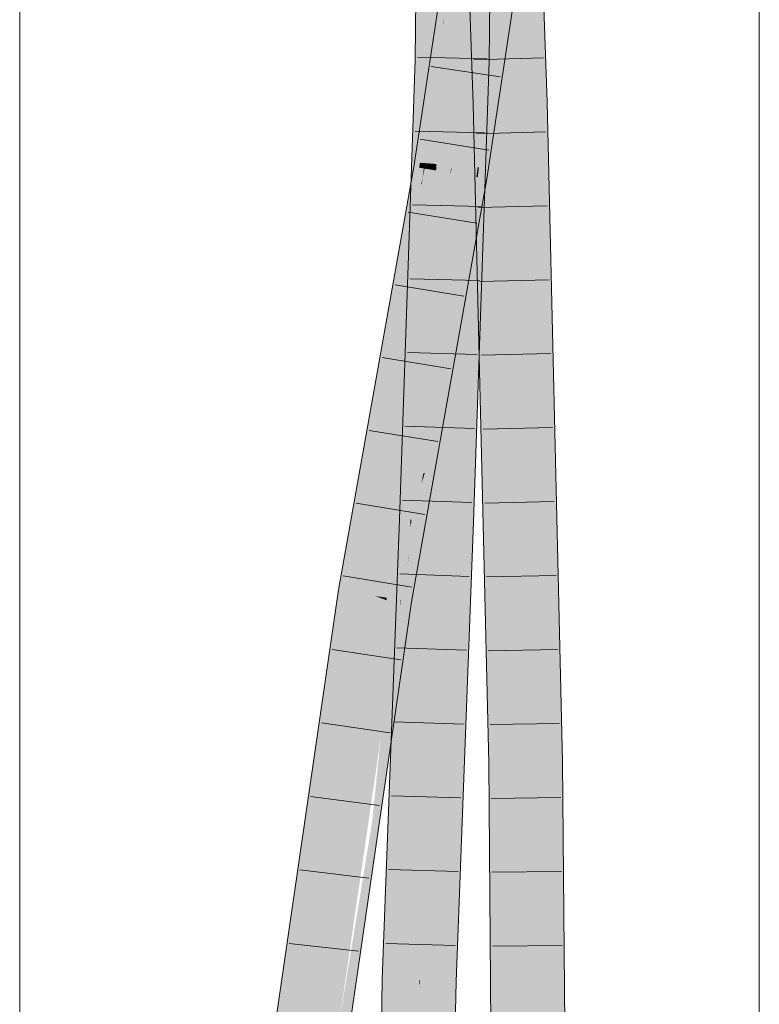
# Model space of a CAD drawing. Extents: x -620 to 3480, y 62 to 1102.
# Tile 190 of 256: x 166.22 to 168.72, y 801.61 to 804.93. Entities that reach past the tile are written whole.
import ezdxf

# ---------------------------------------------------------------- set-up
doc = ezdxf.new("R2010")
doc.units = 0
doc.layers.get('0').update_dxf_attribs({"lineweight": 13})
doc.layers.add('E_Detail_Linie_Text_Bem', color=7, linetype='Continuous', lineweight=13)
for name, color, linetype, lineweight, true_color in [('E_Leerrohr 25-A06G9STU8I', 7, 'Continuous', 9, 0xff8000), ('E_Leerrohr 25-Shading', 7, 'Continuous', 9, 0xff8000), ('E_Leerrohr 32-A06G9STW8I', 7, 'Continuous', 9, 0x00b300), ('E_Leerrohr 32-Shading', 7, 'Continuous', 9, 0x00b300)]:
    doc.layers.add(name, color=color, linetype=linetype, lineweight=lineweight, true_color=true_color)

# ---------------------------------------------------------------- blocks, each defined once
blk = doc.blocks.new('Shading-A06G9SG58I', base_point=(245.9355, 771.2183))
at = {"layer": 'E_Leerrohr 25-Shading', "color": 31, "true_color": 0xfabd7f}
for points in [[(167.7894, 804.6503), (167.8778, 804.6529), (167.7144, 806.8795), (167.8027, 806.8826)], [(167.8812, 804.653), (167.8494, 805.5558), (167.8778, 804.6529), (167.8474, 805.556)], [(167.8832, 804.653), (167.8743, 805.5544), (167.8812, 804.653), (167.8494, 805.5558)], [(167.8832, 804.653), (167.9292, 804.6544), (167.8743, 805.5544), (167.9138, 805.5521)], [(167.9138, 805.5521), (167.9292, 804.6544), (167.9203, 805.5518)], [(167.9203, 805.5518), (167.9292, 804.6544), (167.936, 805.5509), (167.9661, 804.6554)], [(167.8778, 804.6529), (167.7894, 804.6503), (167.876, 803.7636), (167.8105, 803.7617)], [(167.8778, 804.6529), (167.876, 803.7636), (167.8855, 804.3284)], [(167.8812, 804.653), (167.8778, 804.6529), (167.8842, 804.551)], [(167.8778, 804.6529), (167.8849, 804.4031), (167.8839, 804.5566)], [(167.8849, 804.4031), (167.8778, 804.6529), (167.8855, 804.3284)], [(167.8832, 804.653), (167.8812, 804.653), (167.8838, 804.5646)], [(167.9355, 803.7416), (167.9292, 804.6544), (167.8838, 804.5646), (167.8832, 804.653)], [(167.9355, 803.7416), (167.9661, 804.6554), (167.9292, 804.6544)], [(167.9355, 803.7416), (167.9759, 803.1032), (167.9661, 804.6554), (167.9871, 803.7704)], [(167.9355, 803.7416), (167.8838, 804.5646), (167.8842, 804.551)], [(167.8849, 804.4031), (167.907, 803.6344), (167.8839, 804.5566), (167.8842, 804.551)], [(167.9355, 803.7416), (167.8842, 804.551), (167.9435, 802.588)], [(167.9446, 802.423), (167.9435, 802.588), (167.907, 803.6344), (167.8842, 804.551)], [(167.8988, 803.7643), (167.9371, 802.4229), (167.8849, 804.4031), (167.907, 803.6344)], [(167.8988, 803.7643), (167.8849, 804.4031), (167.8855, 804.3284)], [(167.876, 803.7636), (167.8988, 803.7643), (167.8855, 804.3284)], [(167.8105, 803.7617), (167.8422, 802.4214), (167.8988, 803.7643), (167.9306, 802.4228)], [(167.8988, 803.7643), (167.9306, 802.4228), (167.9371, 802.4229)], [(167.9759, 803.1032), (168.0189, 802.4242), (167.9871, 803.7704)], [(167.9435, 802.588), (167.9759, 803.1032), (167.9355, 803.7416)], [(167.9446, 802.423), (167.907, 803.6344), (167.9417, 802.423)], [(167.907, 803.6344), (167.9371, 802.4229), (167.9417, 802.423)], [(167.9435, 802.588), (167.9485, 802.423), (167.9759, 803.1032), (167.9646, 802.4233)], [(167.9646, 802.4233), (168.0189, 802.4242), (167.9759, 803.1032)], [(167.9485, 802.423), (167.9435, 802.588), (167.9446, 802.423)], [(167.8621, 800.0531), (167.9505, 800.0531), (167.8422, 802.4214), (167.9306, 802.4228)], [(167.9456, 802.0117), (167.9371, 802.4229), (167.9472, 801.3848), (167.9306, 802.4228)], [(167.9472, 801.3848), (167.9306, 802.4228), (167.9505, 800.0531)], [(167.9456, 802.0117), (167.945, 802.2662), (167.9371, 802.4229), (167.9417, 802.423)], [(167.945, 802.2662), (167.9446, 802.423), (167.9417, 802.423)], [(167.9602, 801.6923), (167.9485, 802.423), (167.9456, 802.0117), (167.9446, 802.423)], [(167.9485, 802.423), (167.9612, 801.8586), (167.9646, 802.4233)], [(167.9612, 801.8586), (167.9485, 802.423), (167.9602, 801.6923)], [(167.9612, 801.8586), (168.0019, 800.0531), (168.0189, 802.4242), (168.0389, 800.0531)], [(167.9612, 801.8586), (168.0189, 802.4242), (167.9646, 802.4233)], [(167.9602, 801.6923), (167.9456, 802.0117), (167.9585, 801.398)], [(167.9865, 800.0531), (167.9456, 802.0117), (167.9685, 800.0531), (167.9472, 801.3848)], [(168.0019, 800.0531), (167.9612, 801.8586), (167.9865, 800.0531), (167.9602, 801.6923)], [(167.9865, 800.0531), (167.9602, 801.6923), (167.9585, 801.398)]]:
    blk.add_solid(points, dxfattribs=at)
at = {"layer": 'E_Leerrohr 25-Shading', "color": 43, "true_color": 0xd7ab7f}
for points in [[(167.7144, 806.8795), (167.7325, 805.2522), (167.788, 804.6503), (167.7528, 804.6493)], [(167.7144, 806.8795), (167.788, 804.6503), (167.7894, 804.6503)], [(167.9998, 804.6564), (167.9709, 805.5491), (167.936, 805.5509), (167.936, 805.5511)], [(167.936, 805.5509), (167.9661, 804.6554), (167.9998, 804.6564)], [(168.0027, 804.6564), (167.9727, 805.549), (167.9998, 804.6564), (167.9709, 805.5491)], [(167.7737, 804.3275), (167.788, 804.6503), (167.7528, 804.6493)], [(167.7528, 804.6493), (167.7605, 804.327), (167.7737, 804.3275), (167.765, 804.2139)], [(167.7737, 804.3275), (167.7793, 804.4002), (167.788, 804.6503), (167.7898, 804.5673)], [(167.7914, 804.5588), (167.7894, 804.6503), (167.7903, 804.5438), (167.788, 804.6503)], [(167.7916, 804.5607), (167.7894, 804.6503), (167.7914, 804.5588)], [(167.9998, 804.6564), (167.9661, 804.6554), (168.0047, 804.5724), (168.0555, 802.4247)], [(167.9661, 804.6554), (167.9871, 803.7704), (168.0555, 802.4247), (168.0414, 802.4246)], [(168.0027, 804.6564), (167.9998, 804.6564), (168.0047, 804.5724)], [(167.7793, 804.4002), (167.7903, 804.5438), (167.7898, 804.5673)], [(167.8077, 803.8042), (167.7914, 804.5588), (167.8049, 803.8481), (167.7903, 804.5438)], [(167.8077, 803.8042), (167.8105, 803.7617), (167.7914, 804.5588), (167.7916, 804.5607)], [(167.7902, 804.0744), (167.7909, 804.516), (167.7737, 804.3275), (167.7903, 804.5438)], [(167.8049, 803.8481), (167.7909, 804.516), (167.7902, 804.0744)], [(167.7894, 803.61), (167.7605, 804.327), (167.7887, 803.1345)], [(167.765, 804.2139), (167.7894, 803.61), (167.7737, 804.3275), (167.7902, 804.0744)], [(167.7894, 803.61), (167.8318, 802.5599), (167.7902, 804.0744), (167.8049, 803.8481)], [(167.8376, 802.4213), (167.8077, 803.8042), (167.8318, 802.5599), (167.8049, 803.8481)], [(167.8395, 802.4213), (167.8105, 803.7617), (167.8376, 802.4213), (167.8077, 803.8042)], [(167.8395, 802.4213), (167.8422, 802.4214), (167.8105, 803.7617)], [(167.9871, 803.7704), (168.0189, 802.4242), (168.0414, 802.4246)], [(167.8056, 802.4208), (167.7894, 803.61), (167.7887, 803.1345)], [(167.8056, 802.4208), (167.8348, 802.4213), (167.7894, 803.61), (167.8318, 802.5599)], [(167.8318, 802.5599), (167.8348, 802.4213), (167.8374, 802.4213)], [(167.8376, 802.4213), (167.8318, 802.5599), (167.8374, 802.4213)], [(167.8348, 802.4213), (167.8056, 802.4208), (167.8408, 800.0531), (167.8255, 800.0531)], [(167.8376, 802.4213), (167.8348, 802.4213), (167.8451, 800.0531), (167.8408, 800.0531)], [(167.8401, 802.2384), (167.8395, 802.4213), (167.8376, 802.4123), (167.8376, 802.4213)], [(167.8422, 802.4214), (167.8395, 802.4213), (167.8449, 801.9021), (167.8401, 802.2384)], [(167.8422, 802.4214), (167.8449, 801.9021), (167.8489, 801.6262)], [(168.0189, 802.4242), (168.0389, 800.0531), (168.0414, 802.4246), (168.0755, 800.0531)], [(168.0755, 800.0531), (168.0555, 802.4247), (168.0414, 802.4246)], [(167.8451, 800.0531), (167.8472, 800.0531), (167.8376, 802.4123), (167.8401, 802.2384)], [(167.8401, 802.2384), (167.8472, 800.0531), (167.8449, 801.9021), (167.8546, 800.0531)], [(167.8449, 801.9021), (167.8546, 800.0531), (167.8489, 801.6262), (167.8621, 800.0531)]]:
    blk.add_solid(points, dxfattribs=at)
at = {"layer": 'E_Leerrohr 32-Shading', "color": 83, "true_color": 0x7fbd7f}
for points in [[(167.5751, 806.0439), (167.5683, 806.4227), (167.5583, 804.9213)], [(167.5913, 805.1372), (167.595, 804.9325), (167.5942, 805.7549), (167.6049, 806.4233)], [(167.8074, 804.7938), (167.8167, 806.1923), (167.7968, 805.4651), (167.7992, 805.9678)], [(167.5675, 804.7986), (167.5803, 805.7529), (167.5583, 804.9213), (167.5751, 806.0439)], [(167.7968, 805.4651), (167.7906, 805.8582), (167.7937, 804.794), (167.7863, 805.8022)], [(167.7937, 804.794), (167.7863, 805.8022), (167.7755, 805.152), (167.7781, 805.6982)], [(167.5876, 805.343), (167.5803, 805.7529), (167.5789, 804.7983), (167.5675, 804.7986)], [(167.94, 805.5051), (167.8255, 804.5693), (167.9659, 805.5037)], [(167.8482, 804.7842), (167.8255, 804.5693), (167.9388, 805.5051), (167.94, 805.5051)], [(167.9292, 805.5057), (167.9139, 805.4039), (167.9388, 805.5051), (167.8482, 804.7842)], [(167.7937, 804.794), (167.8074, 804.7938), (167.7968, 805.4651)], [(167.9139, 805.4039), (167.8414, 804.9011), (167.7995, 804.3968), (167.7882, 804.3986)], [(167.9139, 805.4039), (167.7995, 804.3968), (167.8482, 804.7842)], [(167.8414, 804.9011), (167.9139, 805.4039), (167.8489, 804.9713)], [(167.5897, 804.7982), (167.5913, 805.1372), (167.5789, 804.7983), (167.5876, 805.343)], [(167.6626, 804.9212), (167.711, 805.2428), (167.6519, 804.9217), (167.654, 804.9388)], [(167.6358, 804.9001), (167.6675, 805.2), (167.5705, 804.5546)], [(167.7808, 804.7943), (167.7755, 805.152), (167.7777, 804.7944), (167.7748, 805.0096)], [(167.7937, 804.794), (167.7755, 805.152), (167.7808, 804.7943)], [(167.5935, 804.798), (167.595, 804.9325), (167.5897, 804.7982), (167.5913, 805.1372)], [(167.6751, 805.1085), (167.6791, 805.1448), (167.6358, 804.9001), (167.6396, 804.9365)], [(167.7731, 805.1364), (167.7717, 804.9247), (167.7728, 804.7944), (167.7716, 804.7945)], [(167.7728, 804.7944), (167.7737, 804.7944), (167.7731, 805.1364), (167.7738, 805.0804)], [(167.6358, 804.9001), (167.6214, 804.7644), (167.6751, 805.1085), (167.654, 804.9388)], [(167.7738, 805.0804), (167.7737, 804.7944), (167.7748, 805.0096)], [(167.7748, 805.0096), (167.7737, 804.7944), (167.7777, 804.7944)], [(167.8489, 804.9713), (167.7971, 804.6266), (167.8414, 804.9011), (167.794, 804.5717)], [(167.5675, 804.7986), (167.5583, 804.9213), (167.5574, 804.7988)], [(167.5935, 804.798), (167.5941, 804.798), (167.595, 804.9325)], [(167.6508, 804.9218), (167.6214, 804.7644), (167.6315, 804.7573), (167.6071, 804.629)], [(167.6508, 804.9218), (167.6315, 804.7573), (167.6519, 804.9217)], [(167.6519, 804.9217), (167.6315, 804.7573), (167.6626, 804.9211)], [(167.6626, 804.9212), (167.6503, 804.8563), (167.6441, 804.7983)], [(167.654, 804.9388), (167.6508, 804.9218), (167.6519, 804.9217)], [(167.6626, 804.9212), (167.6519, 804.9217), (167.6626, 804.9211)], [(167.7717, 804.9247), (167.7708, 804.7945), (167.7716, 804.7945)], [(167.5528, 804.4372), (167.6358, 804.9001), (167.5705, 804.5546)], [(167.5528, 804.4372), (167.5599, 804.4361), (167.6358, 804.9001), (167.6214, 804.7644)], [(167.7882, 804.3986), (167.8414, 804.9011), (167.7843, 804.3993), (167.794, 804.5717)], [(167.6503, 804.8563), (167.6315, 804.7573), (167.6441, 804.7983), (167.6006, 804.509)], [(167.548, 804.3827), (167.5675, 804.7986), (167.5432, 804.3832), (167.5574, 804.7988)], [(167.5675, 804.7986), (167.548, 804.3826), (167.5505, 804.3824)], [(167.5789, 804.7983), (167.5675, 804.7986), (167.5583, 804.3816), (167.5505, 804.3824)], [(167.5789, 804.7983), (167.5583, 804.3816), (167.5897, 804.7982), (167.5657, 804.3808)], [(167.5897, 804.7982), (167.5657, 804.3808), (167.5869, 804.6837), (167.5695, 804.3804)], [(167.5941, 804.798), (167.583, 804.5207), (167.5791, 804.3628)], [(167.5941, 804.798), (167.5935, 804.798), (167.583, 804.5207), (167.5851, 804.6071)], [(167.5851, 804.6071), (167.5935, 804.798), (167.5869, 804.6837)], [(167.5869, 804.6837), (167.5935, 804.798), (167.5897, 804.7982)], [(167.7554, 804.2576), (167.7702, 804.7385), (167.756, 804.3607), (167.7708, 804.7945)], [(167.7777, 804.7944), (167.7737, 804.7944), (167.7776, 804.6522), (167.7684, 804.5702)], [(167.7684, 804.5702), (167.7737, 804.7944), (167.7692, 804.6456), (167.7728, 804.7944)], [(167.7728, 804.7944), (167.7716, 804.7945), (167.7692, 804.6456), (167.7702, 804.7385)], [(167.7716, 804.7945), (167.7708, 804.7945), (167.7702, 804.7385)], [(167.7808, 804.7943), (167.7777, 804.7944), (167.781, 804.6818), (167.7776, 804.6522)], [(167.781, 804.6818), (167.7937, 804.794), (167.7808, 804.7943)], [(167.7831, 804.3578), (167.7937, 804.794), (167.7814, 804.358), (167.781, 804.6818)], [(167.8074, 804.7938), (167.7937, 804.794), (167.7924, 804.3569), (167.7831, 804.3578)], [(167.8482, 804.7842), (167.7995, 804.3968), (167.8255, 804.5693)], [(167.6069, 804.6277), (167.6214, 804.7644), (167.5702, 804.4344), (167.5599, 804.4361)], [(167.6315, 804.7573), (167.6071, 804.629), (167.5897, 804.4497), (167.5883, 804.4498)], [(167.6315, 804.7573), (167.5897, 804.4497), (167.6006, 804.509)], [(167.6071, 804.629), (167.6214, 804.7644), (167.6069, 804.6277)], [(167.7547, 804.0997), (167.7702, 804.7385), (167.7554, 804.2576)], [(167.7618, 804.3601), (167.7692, 804.646), (167.761, 804.3602), (167.7702, 804.7385)], [(167.575, 804.3798), (167.5851, 804.6071), (167.5695, 804.3804), (167.5869, 804.6837)], [(167.7776, 804.4741), (167.781, 804.6818), (167.7776, 804.6522)], [(167.7776, 804.3585), (167.7814, 804.358), (167.7776, 804.4741), (167.781, 804.6818)], [(167.7661, 804.3597), (167.7776, 804.6522), (167.7684, 804.5702)], [(167.7776, 804.6522), (167.7661, 804.3597), (167.7763, 804.3942), (167.7757, 804.3586)], [(167.7776, 804.6522), (167.7763, 804.3942), (167.7776, 804.65)], [(167.7763, 804.3942), (167.7776, 804.4741), (167.7776, 804.65)], [(167.588, 804.4499), (167.6069, 804.6277), (167.5733, 804.451)], [(167.6069, 804.6277), (167.588, 804.4499), (167.6071, 804.629), (167.5883, 804.4498)], [(167.762, 804.3601), (167.7692, 804.6456), (167.7618, 804.3601), (167.7692, 804.646)], [(167.7623, 804.36), (167.7692, 804.6456), (167.762, 804.3601)], [(167.7692, 804.6456), (167.7623, 804.36), (167.7684, 804.5702), (167.7634, 804.3599)], [(167.794, 804.5717), (167.7971, 804.6266), (167.7881, 804.531), (167.7906, 804.5737)], [(167.7906, 804.5737), (167.7971, 804.6266), (167.7915, 804.5895)], [(167.5851, 804.6071), (167.525, 803.245), (167.5791, 804.3628), (167.5409, 803.2444)], [(167.7684, 804.4019), (167.7695, 804.4017), (167.7915, 804.5895), (167.7906, 804.5737)], [(167.7725, 804.4355), (167.7915, 804.5895), (167.7713, 804.4356), (167.7844, 804.5424)], [(167.7661, 804.3597), (167.7684, 804.5702), (167.7634, 804.3599)], [(167.7906, 804.5737), (167.7695, 804.4017), (167.7881, 804.531)], [(167.7843, 804.3993), (167.794, 804.5717), (167.7805, 804.3999), (167.7881, 804.531)], [(167.7713, 804.4356), (167.7844, 804.5424), (167.7684, 804.4359)], [(167.7881, 804.531), (167.7695, 804.4017), (167.7805, 804.3999)], [(167.5917, 804.4496), (167.6006, 804.509), (167.5897, 804.4497)], [(167.5702, 804.4344), (167.5861, 804.4318), (167.5733, 804.451), (167.588, 804.4499)], [(167.588, 804.4499), (167.5861, 804.4318), (167.5883, 804.4498), (167.5864, 804.4317)], [(167.5883, 804.4498), (167.5864, 804.4317), (167.5897, 804.4497)], [(167.5917, 804.4496), (167.5897, 804.4497), (167.5884, 804.4314), (167.5864, 804.4317)], [(167.5884, 804.4314), (167.589, 804.4313), (167.5917, 804.4496)], [(167.7757, 804.3586), (167.7776, 804.3585), (167.7776, 804.4741)], [(167.3998, 803.5781), (167.5864, 804.4317), (167.4828, 804.0442), (167.5702, 804.4344)], [(167.5702, 804.4344), (167.5599, 804.4361), (167.4828, 804.0442), (167.5227, 804.2681)], [(167.5599, 804.4361), (167.5528, 804.4372), (167.5227, 804.2681)], [(167.5823, 804.4011), (167.5858, 804.4289), (167.5775, 804.3796), (167.575, 804.3798)], [(167.5791, 804.3762), (167.589, 804.4313), (167.5823, 804.4011)], [(167.5823, 804.4011), (167.589, 804.4313), (167.5827, 804.4048), (167.5884, 804.4314)], [(167.5884, 804.4314), (167.5864, 804.4317), (167.5827, 804.4048), (167.5858, 804.4289)], [(167.7671, 804.4021), (167.7713, 804.4356), (167.7634, 804.4027), (167.7684, 804.4359)], [(167.7684, 804.4019), (167.7725, 804.4355), (167.7671, 804.4021), (167.7713, 804.4356)], [(167.575, 804.3798), (167.4315, 803.7229), (167.5775, 804.3796), (167.4331, 803.7282)], [(167.5657, 804.3808), (167.5133, 803.4684), (167.5695, 804.3804), (167.5043, 803.2457)], [(167.5043, 803.2457), (167.525, 803.245), (167.5695, 804.3804), (167.575, 804.3798)], [(167.548, 804.3826), (167.5298, 803.9923), (167.5133, 803.4684), (167.5086, 803.3727)], [(167.548, 804.3826), (167.5133, 803.4684), (167.5505, 804.3824)], [(167.5505, 804.3824), (167.5133, 803.4684), (167.5583, 804.3816)], [(167.5583, 804.3816), (167.5133, 803.4684), (167.5657, 804.3808)], [(167.5298, 803.9923), (167.548, 804.3827), (167.5432, 804.3832)], [(167.5823, 804.4011), (167.5775, 804.3796), (167.5795, 804.3793)], [(167.768, 804.402), (167.7671, 804.4021), (167.692, 803.8887), (167.6916, 803.8875)], [(167.6941, 803.8957), (167.7684, 804.4019), (167.692, 803.8887), (167.768, 804.402)], [(167.6967, 803.904), (167.7695, 804.4017), (167.6941, 803.8957), (167.7684, 804.4019)], [(167.7325, 804.0206), (167.7695, 804.4017), (167.6967, 803.904)], [(167.7695, 804.4017), (167.7325, 804.0206), (167.7792, 804.3267), (167.7605, 804.1774)], [(167.757, 804.3607), (167.7634, 804.4027), (167.756, 804.3607)], [(167.7671, 804.4021), (167.7634, 804.4027), (167.761, 804.3602), (167.757, 804.3607)], [(167.7882, 804.3986), (167.765, 804.2139), (167.7995, 804.3968), (167.7636, 804.1949)], [(167.7695, 804.4017), (167.7792, 804.3267), (167.7843, 804.3993)], [(167.7792, 804.3267), (167.7882, 804.3986), (167.7843, 804.3993)], [(167.5775, 804.3796), (167.4331, 803.7282), (167.5793, 804.3773), (167.4669, 803.8381)], [(167.4669, 803.8381), (167.5059, 803.9651), (167.5793, 804.3773), (167.5791, 804.3762)], [(167.5775, 804.3796), (167.5793, 804.3773), (167.5795, 804.3793)], [(167.757, 804.3607), (167.6785, 803.8448), (167.761, 804.3602), (167.6916, 803.8875)], [(167.6785, 803.8448), (167.757, 804.3607), (167.7366, 804.252), (167.756, 804.3607)], [(167.7241, 803.2378), (167.7554, 804.2576), (167.7433, 803.9915), (167.756, 804.3607)], [(167.7337, 803.2374), (167.762, 804.3601), (167.7464, 803.7595), (167.7618, 804.3601)], [(167.735, 803.2374), (167.7623, 804.36), (167.7337, 803.2374), (167.762, 804.3601)], [(167.7623, 804.36), (167.735, 803.2374), (167.7634, 804.3599), (167.7366, 803.2374)], [(167.7541, 803.2367), (167.7661, 804.3597), (167.7496, 803.7836), (167.7634, 804.3599)], [(167.7517, 803.9771), (167.7514, 803.9568), (167.761, 804.3602), (167.7618, 804.3601)], [(167.7605, 803.4226), (167.7757, 804.3586), (167.7541, 803.2367), (167.7661, 804.3597)], [(167.7605, 803.4226), (167.7742, 803.9882), (167.7757, 804.3586), (167.7761, 804.3586)], [(167.7831, 804.3578), (167.7742, 803.9882), (167.7924, 804.3569), (167.7731, 803.7922)], [(167.7742, 803.9882), (167.7815, 804.2905), (167.7761, 804.3586), (167.7814, 804.358)], [(167.7815, 804.2905), (167.7831, 804.3578), (167.7814, 804.358)], [(167.6785, 803.8448), (167.7366, 804.252), (167.6744, 803.8315)], [(167.691, 803.9435), (167.7366, 804.252), (167.6969, 804.0291), (167.6969, 804.0292)], [(167.7329, 803.2375), (167.7554, 804.2576), (167.7241, 803.2378)], [(167.7329, 803.2375), (167.7464, 803.7596), (167.7554, 804.2576), (167.7547, 804.0997)], [(167.765, 804.2139), (167.7605, 804.1774), (167.7636, 804.1949)], [(167.6307, 803.5358), (167.691, 803.9435), (167.6196, 803.4998), (167.6969, 804.0291)], [(167.6623, 803.7921), (167.6969, 804.0292), (167.6441, 803.7332)], [(167.7325, 804.0206), (167.6967, 803.904), (167.6675, 803.6557), (167.6539, 803.6112)], [(167.7241, 803.2378), (167.7433, 803.9915), (167.7189, 803.238), (167.7221, 803.3724)], [(167.7742, 803.9882), (167.7605, 803.4226), (167.7731, 803.7922)], [(167.4409, 803.6002), (167.5059, 803.9651), (167.4131, 803.5815), (167.4655, 803.8336)], [(167.7464, 803.7595), (167.7514, 803.9568), (167.7517, 803.9771)], [(167.6785, 803.8448), (167.6322, 803.5408), (167.6916, 803.8875), (167.6485, 803.5939)], [(167.6967, 803.904), (167.6916, 803.8875), (167.6539, 803.6112), (167.6485, 803.5939)], [(167.4655, 803.8336), (167.4331, 803.7282), (167.4131, 803.5815)], [(167.6744, 803.8315), (167.6307, 803.5358), (167.6785, 803.8448), (167.6322, 803.5408)], [(167.6196, 803.4998), (167.6623, 803.7921), (167.6134, 803.5607), (167.6441, 803.7332)], [(167.7496, 803.7836), (167.7366, 803.2374), (167.7439, 803.2371)], [(167.7541, 803.2367), (167.7496, 803.7836), (167.7439, 803.2371)], [(167.7337, 803.2374), (167.7464, 803.7596), (167.7329, 803.2375)], [(167.3525, 803.3127), (167.3672, 803.3605), (167.4331, 803.7282), (167.4131, 803.5815)], [(167.3525, 803.3127), (167.4331, 803.7282), (167.3998, 803.5781)], [(167.4315, 803.7229), (167.3998, 803.5781), (167.4331, 803.7282)], [(167.6111, 803.3387), (167.6675, 803.6557), (167.6485, 803.5939)], [(167.3672, 803.3605), (167.3956, 803.4529), (167.4131, 803.5815)], [(167.4409, 803.6002), (167.4131, 803.5815), (167.3956, 803.4529)], [(167.4409, 803.6002), (167.4341, 803.5781), (167.4085, 803.4184)], [(167.6048, 803.3608), (167.5549, 803.0233), (167.6485, 803.5939), (167.6111, 803.3387)], [(167.6048, 803.3608), (167.6485, 803.5939), (167.6322, 803.5408)], [(167.4341, 803.5781), (167.3956, 803.4529), (167.4085, 803.4184), (167.3341, 803.0003)], [(167.5847, 803.3995), (167.5898, 803.403), (167.6134, 803.5607)], [(167.5984, 803.431), (167.6134, 803.5607), (167.5898, 803.403)], [(167.6196, 803.4998), (167.6134, 803.5607), (167.5984, 803.431)], [(167.6307, 803.5358), (167.6196, 803.4998), (167.5447, 802.9662), (167.5562, 803.066)], [(167.6307, 803.5358), (167.5447, 802.9662), (167.6048, 803.3608)], [(167.6307, 803.5358), (167.6048, 803.3608), (167.6322, 803.5408)], [(167.6196, 803.4998), (167.5984, 803.431), (167.5562, 803.066)], [(167.3031, 803.0053), (167.3341, 803.0003), (167.3525, 803.3127), (167.3956, 803.4529)], [(167.5086, 803.3727), (167.5043, 803.2457), (167.5133, 803.4684)], [(167.5898, 803.403), (167.5562, 803.066), (167.5984, 803.431)], [(167.5249, 802.9694), (167.5858, 803.39), (167.5195, 802.9703), (167.535, 803.1151)], [(167.5898, 803.403), (167.5249, 802.9694), (167.5562, 803.066), (167.5417, 802.9667)], [(167.5858, 803.39), (167.5249, 802.9694), (167.5898, 803.403)], [(167.5858, 803.39), (167.5363, 803.1275), (167.535, 803.1151)], [(167.5858, 803.39), (167.5791, 803.3683), (167.5363, 803.1275), (167.537, 803.1317)], [(167.5791, 803.3683), (167.5807, 803.3734), (167.5847, 803.3995)], [(167.5847, 803.3994), (167.5807, 803.3734), (167.583, 803.3807)], [(167.5847, 803.3995), (167.5847, 803.3994), (167.5898, 803.403), (167.583, 803.3807)], [(167.6048, 803.3608), (167.5447, 802.9662), (167.5549, 803.0233)], [(167.7221, 803.3724), (167.7175, 803.238), (167.7189, 803.238)], [(167.3031, 803.0053), (167.3525, 803.3127), (167.3158, 803.1067)], [(167.525, 803.245), (167.5043, 803.2457), (167.5029, 802.7892), (167.4758, 802.4941)], [(167.5193, 802.968), (167.525, 803.245), (167.5029, 802.789)], [(167.5383, 803.1756), (167.5409, 803.2444), (167.5193, 802.968), (167.525, 803.245)], [(167.6835, 801.9078), (167.7189, 803.238), (167.6587, 801.6837), (167.7175, 803.238)], [(167.7241, 803.2378), (167.7189, 803.238), (167.6798, 801.6832), (167.6775, 801.6832)], [(167.7093, 802.4191), (167.7329, 803.2375), (167.6884, 801.984), (167.7241, 803.2378)], [(167.7073, 802.2773), (167.7337, 803.2374), (167.7035, 802.2186), (167.7329, 803.2375)], [(167.735, 803.2374), (167.7337, 803.2374), (167.7097, 802.3142), (167.7073, 802.2773)], [(167.7132, 802.3678), (167.7366, 803.2374), (167.7097, 802.3142), (167.735, 803.2374)], [(167.7325, 802.6669), (167.7366, 803.2374), (167.7132, 802.3678)], [(167.7325, 802.6669), (167.7373, 802.7924), (167.7366, 803.2374), (167.7439, 803.2371)], [(167.7373, 802.7924), (167.7541, 803.2367), (167.7439, 803.2371)], [(167.5193, 802.968), (167.5143, 802.7286), (167.5382, 803.1752)], [(167.5383, 803.1756), (167.5193, 802.968), (167.5382, 803.1752)], [(167.5362, 803.1243), (167.5381, 803.1722), (167.5272, 802.9685)], [(167.5365, 803.1288), (167.5383, 803.1756), (167.5362, 803.1243), (167.5381, 803.1722)], [(167.5059, 802.3215), (167.5365, 803.1288), (167.5067, 802.36), (167.5362, 803.1243)], [(167.5067, 802.36), (167.5362, 803.1243), (167.5143, 802.7286), (167.5272, 802.9685)], [(167.537, 803.1317), (167.5086, 802.972), (167.531, 803.0934)], [(167.535, 803.1151), (167.531, 803.0934), (167.5195, 802.9703), (167.5119, 802.9716)], [(167.5363, 803.1275), (167.531, 803.0934), (167.535, 803.1151)], [(167.2979, 803.0062), (167.3031, 803.0053), (167.3158, 803.1067)], [(167.531, 803.0934), (167.5086, 802.972), (167.5119, 802.9716)], [(167.5417, 802.9667), (167.5447, 802.9662), (167.5562, 803.066)], [(167.3031, 803.0053), (167.2979, 803.0062), (167.1624, 801.8227), (167.2508, 802.683)], [(167.3031, 803.0053), (167.1624, 801.8227), (167.2274, 802.2687)], [(167.3341, 803.0003), (167.3031, 803.0053), (167.2274, 802.2687)], [(167.4925, 802.8234), (167.5059, 802.954), (167.4005, 802.1154), (167.4409, 802.5082)], [(167.5249, 802.9694), (167.5119, 802.9716), (167.4196, 802.1085), (167.4953, 802.8433)], [(167.5249, 802.9694), (167.4196, 802.1085), (167.5417, 802.9667), (167.5285, 802.8552)], [(167.4587, 801.6891), (167.5143, 802.7286), (167.5029, 802.789), (167.5193, 802.968)], [(167.4953, 802.8433), (167.5086, 802.972), (167.4916, 802.8149), (167.5059, 802.954)], [(167.5119, 802.9716), (167.5086, 802.972), (167.4953, 802.8433)], [(167.5285, 802.8552), (167.5447, 802.9662), (167.5417, 802.9667)], [(167.3525, 801.6487), (167.4175, 802.0944), (167.4005, 802.1154), (167.4925, 802.8234)], [(167.4175, 802.0944), (167.4196, 802.1085), (167.4916, 802.8149), (167.4953, 802.8433)], [(167.4758, 802.4941), (167.4454, 801.6895), (167.5029, 802.7892), (167.4495, 801.6894)], [(167.4587, 801.6891), (167.5029, 802.789), (167.4495, 801.6894)], [(167.465, 801.689), (167.5143, 802.7286), (167.4587, 801.6891)], [(167.465, 801.689), (167.5042, 802.295), (167.5143, 802.7286), (167.5067, 802.36)], [(167.2508, 802.683), (167.088, 801.5659), (167.1624, 801.8227), (167.1245, 801.5622)], [(167.7325, 802.6669), (167.7132, 802.3678), (167.6953, 801.6827), (167.6947, 801.6827)], [(167.7093, 802.4191), (167.6884, 801.984), (167.7027, 802.2053)], [(167.7035, 802.2186), (167.7093, 802.4191), (167.7027, 802.2053)], [(167.5042, 802.295), (167.5059, 802.3215), (167.5067, 802.36)], [(167.7132, 802.3678), (167.7073, 802.2773), (167.6947, 801.6827), (167.691, 801.6829)], [(167.465, 801.689), (167.482, 801.6885), (167.5059, 802.3215)], [(167.6884, 801.984), (167.6798, 801.6832), (167.7073, 802.2773), (167.691, 801.6829)], [(167.3525, 801.6487), (167.4111, 802.2186), (167.3368, 801.5408), (167.3004, 801.5445)], [(167.6835, 801.9078), (167.6587, 801.6837), (167.6689, 801.6835)], [(167.6775, 801.6832), (167.6835, 801.9078), (167.6689, 801.6835)], [(167.482, 801.6885), (167.4537, 801.2995), (167.4541, 800.0575), (167.4175, 800.0575)], [(167.4454, 801.6895), (167.4341, 801.0302), (167.4495, 801.6894)], [(167.4587, 801.6891), (167.4495, 801.6894), (167.436, 801.0565), (167.4341, 801.0302)], [(167.465, 801.689), (167.4587, 801.6891), (167.4537, 801.2995), (167.436, 801.0565)], [(167.4537, 801.2995), (167.482, 801.6885), (167.465, 801.689)], [(167.6593, 801.3542), (167.6603, 801.3867), (167.6531, 801.3544), (167.6587, 801.6837)], [(167.6587, 801.6837), (167.6603, 801.3867), (167.6689, 801.6835)], [(167.6603, 801.3867), (167.6775, 801.6832), (167.6689, 801.6835)], [(167.6603, 801.3867), (167.6658, 800.3824), (167.6775, 801.6832), (167.6661, 800.4127)], [(167.6675, 800.0575), (167.6798, 801.6832), (167.6658, 800.3824)], [(167.6675, 800.0575), (167.6855, 801.1088), (167.6798, 801.6832), (167.691, 801.6829)], [(167.6775, 801.6832), (167.6745, 801.3538), (167.6798, 801.6832), (167.6762, 801.3538)], [(167.691, 801.6829), (167.6855, 801.1088), (167.6947, 801.6827), (167.6941, 801.6145)], [(167.6941, 801.6145), (167.6953, 801.6827), (167.6947, 801.6827)]]:
    blk.add_solid(points, dxfattribs=at)
at = {"layer": 'E_Leerrohr 32-Shading', "color": 83, "true_color": 0x7fd57f}
for points in [[(167.6327, 806.4238), (167.6049, 806.4233), (167.6297, 804.9327), (167.595, 804.9325)], [(167.6933, 806.4248), (167.6327, 806.4238), (167.6833, 804.9331), (167.6297, 804.9327)], [(167.6838, 804.7963), (167.7138, 805.131), (167.6833, 804.9331), (167.6933, 806.4248)], [(167.7731, 805.1364), (167.7668, 805.603), (167.7717, 804.9247), (167.763, 805.5738)], [(167.7536, 805.5009), (167.7708, 804.7945), (167.763, 805.5739), (167.7717, 804.9247)], [(167.8474, 805.556), (167.8405, 805.5105), (167.8107, 804.9225), (167.7989, 804.7927)], [(167.8506, 805.5775), (167.8474, 805.556), (167.8186, 805.0084), (167.8107, 804.9225)], [(167.7416, 805.4082), (167.7708, 804.7945), (167.7536, 805.5009)], [(167.7995, 805.2376), (167.7635, 804.6536), (167.8405, 805.5105), (167.7646, 804.6025)], [(167.8405, 805.5105), (167.7646, 804.6025), (167.7989, 804.7927), (167.768, 804.4531)], [(167.7191, 804.7955), (167.7467, 804.795), (167.732, 805.3334), (167.7409, 805.4023)], [(167.7467, 804.795), (167.7708, 804.7945), (167.7409, 805.4023), (167.7416, 805.4082)], [(167.8665, 805.376), (167.8186, 805.0084), (167.8489, 804.9713), (167.7971, 804.6266)], [(167.7191, 804.7955), (167.732, 805.3334), (167.7138, 805.131)], [(167.7424, 805.241), (167.711, 805.2428), (167.7172, 804.9182), (167.6626, 804.9212)], [(167.7512, 804.9163), (167.7995, 805.2376), (167.7172, 804.9182), (167.7424, 805.241)], [(167.7481, 804.4052), (167.7995, 805.2376), (167.7231, 804.4093), (167.7512, 804.9163)], [(167.7138, 805.131), (167.6838, 804.7963), (167.7191, 804.7955)], [(167.7915, 804.5895), (167.7971, 804.6266), (167.8107, 804.9225), (167.8186, 805.0084)], [(167.6297, 804.9327), (167.595, 804.9325), (167.6295, 804.7973), (167.5941, 804.798)], [(167.6833, 804.9331), (167.6297, 804.9327), (167.6824, 804.7963), (167.6295, 804.7973)], [(167.6314, 804.507), (167.7046, 804.757), (167.6626, 804.9212), (167.7172, 804.9182)], [(167.6314, 804.507), (167.6626, 804.9212), (167.6441, 804.7983)], [(167.6833, 804.9331), (167.6824, 804.7963), (167.6838, 804.7963)], [(167.6891, 804.5031), (167.7512, 804.9163), (167.6848, 804.5034), (167.7046, 804.757)], [(167.7248, 804.4393), (167.7512, 804.9163), (167.685, 804.4424), (167.6891, 804.5031)], [(167.7046, 804.757), (167.7512, 804.9163), (167.7172, 804.9182)], [(167.7989, 804.7927), (167.7844, 804.5424), (167.8107, 804.9225), (167.7915, 804.5895)], [(167.615, 803.8699), (167.5941, 804.798), (167.5699, 803.4434), (167.5791, 804.3628)], [(167.6207, 803.9241), (167.6295, 804.7973), (167.615, 803.8699), (167.5941, 804.798)], [(167.6441, 804.7983), (167.6006, 804.509), (167.6314, 804.507)], [(167.6678, 804.37), (167.6824, 804.7963), (167.6207, 803.9241), (167.6295, 804.7973)], [(167.6678, 804.37), (167.6751, 804.439), (167.6824, 804.7963)], [(167.6808, 804.5036), (167.6838, 804.7963), (167.6752, 804.4431), (167.6824, 804.7963)], [(167.7157, 804.365), (167.6838, 804.7963), (167.6794, 804.3688)], [(167.72, 804.3645), (167.7191, 804.7955), (167.7157, 804.365), (167.6838, 804.7963)], [(167.7449, 804.3619), (167.7467, 804.795), (167.72, 804.3645), (167.7191, 804.7955)], [(167.7467, 804.795), (167.7449, 804.3619), (167.7708, 804.7945), (167.756, 804.3607)], [(167.7844, 804.5424), (167.7989, 804.7927), (167.7684, 804.4359), (167.768, 804.4531)], [(167.7038, 804.7543), (167.6314, 804.507), (167.6808, 804.5036)], [(167.6848, 804.5034), (167.7046, 804.757), (167.6808, 804.5036), (167.7038, 804.7543)], [(167.7646, 804.6025), (167.7635, 804.6536), (167.7573, 804.5153), (167.7578, 804.5622)], [(167.768, 804.4531), (167.7646, 804.6025), (167.7562, 804.4039), (167.7573, 804.5153)], [(167.7578, 804.5622), (167.7481, 804.4052), (167.7573, 804.5153)], [(167.7573, 804.5153), (167.7481, 804.4052), (167.7562, 804.4039)], [(167.6288, 804.4467), (167.6314, 804.507), (167.5917, 804.4496), (167.6006, 804.509)], [(167.6288, 804.4467), (167.6801, 804.4427), (167.6314, 804.507), (167.6848, 804.5034)], [(167.6737, 804.3694), (167.6794, 804.3688), (167.6752, 804.4431), (167.6808, 804.5036)], [(167.6832, 804.4158), (167.6891, 804.5031), (167.678, 804.4167), (167.6801, 804.4427)], [(167.6801, 804.4427), (167.6891, 804.5031), (167.6848, 804.5034)], [(167.6278, 804.4249), (167.6288, 804.4467), (167.589, 804.4313), (167.5917, 804.4496)], [(167.6762, 804.417), (167.6801, 804.4427), (167.6278, 804.4249), (167.6288, 804.4467)], [(167.768, 804.4531), (167.7562, 804.4039), (167.7634, 804.4027)], [(167.768, 804.4531), (167.7634, 804.4027), (167.7684, 804.4359)], [(167.5858, 804.3787), (167.589, 804.4313), (167.5797, 804.3793)], [(167.589, 804.4313), (167.5858, 804.3787), (167.6278, 804.4249), (167.6252, 804.3745)], [(167.6075, 804.0316), (167.6277, 803.8676), (167.6762, 804.417), (167.6688, 804.3161)], [(167.6278, 804.4249), (167.6252, 804.3745), (167.6762, 804.417), (167.6678, 804.3701)], [(167.6342, 803.8146), (167.6832, 804.4158), (167.6688, 804.3161), (167.678, 804.4167)], [(167.6969, 804.0292), (167.7231, 804.4093), (167.6342, 803.8146), (167.6832, 804.4158)], [(167.6678, 804.37), (167.6737, 804.3694), (167.6751, 804.439)], [(167.678, 804.4167), (167.6762, 804.417), (167.6688, 804.3161)], [(167.6801, 804.4427), (167.6762, 804.417), (167.678, 804.4167)], [(167.7231, 804.4093), (167.7248, 804.4393), (167.6832, 804.4158), (167.685, 804.4424)], [(167.7481, 804.4052), (167.7231, 804.4093), (167.7366, 804.252), (167.6969, 804.0292)], [(167.7366, 804.252), (167.7634, 804.4027), (167.7481, 804.4052)], [(167.5477, 803.7662), (167.5791, 804.3762), (167.5378, 803.7053), (167.5059, 803.9651)], [(167.5709, 803.5375), (167.5791, 804.3628), (167.5445, 803.2443), (167.5409, 803.2444)], [(167.5791, 804.3762), (167.5425, 803.6667), (167.5797, 804.3793), (167.5858, 804.3787)], [(167.5858, 804.3787), (167.5425, 803.6667), (167.6252, 804.3745), (167.6075, 804.0316)], [(167.6252, 804.3745), (167.6075, 804.0316), (167.6678, 804.3701)], [(167.6292, 803.2412), (167.6678, 804.37), (167.6186, 803.711), (167.6207, 803.9241)], [(167.6506, 803.2404), (167.6737, 804.3694), (167.6292, 803.2412), (167.6678, 804.37)], [(167.6676, 803.2398), (167.6794, 804.3688), (167.6506, 803.2404), (167.6737, 804.3694)], [(167.7175, 803.238), (167.6794, 804.3688), (167.6676, 803.2398)], [(167.7175, 803.238), (167.7202, 804.3044), (167.6794, 804.3688), (167.7157, 804.365)], [(167.7202, 804.3044), (167.72, 804.3645), (167.7157, 804.365)], [(167.7433, 803.9915), (167.7449, 804.3619), (167.7202, 804.3044), (167.72, 804.3645)], [(167.7449, 804.3619), (167.7433, 803.9915), (167.756, 804.3607)], [(167.6277, 803.8676), (167.6328, 803.8254), (167.6688, 804.3161)], [(167.6342, 803.8146), (167.6688, 804.3161), (167.6328, 803.8254)], [(167.7202, 804.3044), (167.7175, 803.238), (167.7221, 803.3724)], [(167.7433, 803.9915), (167.7202, 804.3044), (167.7221, 803.3724)], [(167.6075, 804.0316), (167.5425, 803.6667), (167.6277, 803.8676), (167.622, 803.8065)], [(167.6969, 804.0292), (167.6342, 803.8146), (167.6441, 803.7332)], [(167.5378, 803.7053), (167.5059, 803.9651), (167.4753, 803.3196), (167.4409, 803.6002)], [(167.6186, 803.711), (167.6207, 803.9241), (167.615, 803.8699)], [(167.5679, 803.2434), (167.6186, 803.711), (167.5699, 803.4434), (167.615, 803.8699)], [(167.622, 803.8065), (167.6328, 803.8254), (167.6277, 803.8676)], [(167.6328, 803.8254), (167.622, 803.8065), (167.6134, 803.5607), (167.5853, 803.4054)], [(167.6328, 803.8254), (167.6134, 803.5607), (167.6342, 803.8146)], [(167.6342, 803.8146), (167.6134, 803.5607), (167.6441, 803.7332)], [(167.622, 803.8065), (167.5425, 803.6667), (167.5853, 803.4054), (167.5789, 803.3704)], [(167.5425, 803.6667), (167.5477, 803.7662), (167.5378, 803.7053)], [(167.4775, 803.3018), (167.5425, 803.6667), (167.4753, 803.3196), (167.5378, 803.7053)], [(167.6186, 803.711), (167.5679, 803.2434), (167.6139, 803.2418)], [(167.6292, 803.2412), (167.6186, 803.711), (167.6139, 803.2418)], [(167.5067, 802.9724), (167.5425, 803.6667), (167.4609, 802.9798), (167.4775, 803.3018)], [(167.5425, 803.6667), (167.5067, 802.9724), (167.5699, 803.4434), (167.5389, 803.1501)], [(167.4409, 803.6002), (167.3341, 803.0003), (167.4775, 803.3018), (167.4213, 802.9862)], [(167.5847, 803.3995), (167.6134, 803.5607), (167.5853, 803.4054)], [(167.5679, 803.2434), (167.5709, 803.5375), (167.5445, 803.2443)], [(167.5389, 803.1501), (167.5789, 803.3704), (167.5699, 803.4434)], [(167.5789, 803.3704), (167.5791, 803.3683), (167.5853, 803.4054), (167.5847, 803.3995)], [(167.537, 803.1317), (167.5791, 803.3683), (167.5389, 803.1501), (167.5789, 803.3704)], [(167.4775, 803.3018), (167.4213, 802.9862), (167.4609, 802.9798)], [(167.5415, 803.2109), (167.5409, 803.2444), (167.5383, 803.1756)], [(167.5445, 803.2443), (167.5409, 803.2444), (167.5415, 803.2109)], [(167.5415, 803.2109), (167.5421, 803.1807), (167.5445, 803.2443), (167.5489, 803.2441)], [(167.5421, 803.1807), (167.5579, 802.3414), (167.5489, 803.2441), (167.5679, 803.2434)], [(167.5703, 801.6861), (167.5679, 803.2434), (167.5579, 802.3414)], [(167.5679, 803.2434), (167.5703, 801.6861), (167.613, 803.2418)], [(167.5703, 801.6861), (167.6075, 802.6693), (167.613, 803.2418), (167.6139, 803.2418)], [(167.6075, 802.6693), (167.6292, 803.2412), (167.6139, 803.2418)], [(167.6506, 803.2404), (167.6292, 803.2412), (167.6241, 802.0498), (167.6075, 802.6693)], [(167.6339, 801.6844), (167.6676, 803.2398), (167.6241, 802.0498), (167.6506, 803.2404)], [(167.6676, 803.2398), (167.6339, 801.6844), (167.6487, 801.684)], [(167.6487, 801.684), (167.6587, 801.6837), (167.6676, 803.2398), (167.7175, 803.238)], [(167.5383, 803.1756), (167.5379, 803.142), (167.5415, 803.2109), (167.5421, 803.1807)], [(167.5067, 802.9724), (167.5086, 802.972), (167.5389, 803.1501), (167.537, 803.1317)], [(167.5379, 803.142), (167.5229, 801.6874), (167.5421, 803.1807), (167.5579, 802.3414)], [(167.5379, 803.142), (167.5383, 803.1756), (167.5365, 803.1288)], [(167.5059, 802.3215), (167.5229, 801.6874), (167.5365, 803.1288), (167.5379, 803.142)], [(167.3341, 803.0003), (167.1624, 801.8227), (167.2124, 801.5533), (167.1513, 801.5595)], [(167.3341, 803.0003), (167.2124, 801.5533), (167.4213, 802.9862)], [(167.4606, 802.9713), (167.4213, 802.9862), (167.3004, 801.5445), (167.2124, 801.5533)], [(167.4609, 802.9798), (167.4213, 802.9862), (167.4606, 802.9713)], [(167.4606, 802.9713), (167.3004, 801.5445), (167.4409, 802.5082)], [(167.5059, 802.954), (167.4606, 802.9713), (167.4409, 802.5082)], [(167.5067, 802.9724), (167.4609, 802.9798), (167.5059, 802.954), (167.4606, 802.9713)], [(167.5059, 802.954), (167.5086, 802.972), (167.5067, 802.9724)], [(167.608, 802.6527), (167.6075, 802.6693), (167.5731, 801.686), (167.5703, 801.6861)], [(167.616, 801.6849), (167.6241, 802.0498), (167.5731, 801.686), (167.608, 802.6527)], [(167.5059, 802.3215), (167.482, 801.6885), (167.5229, 801.6874)], [(167.5579, 802.3414), (167.5229, 801.6874), (167.5507, 801.6866)], [(167.5703, 801.6861), (167.5579, 802.3414), (167.5507, 801.6866)], [(167.6339, 801.6844), (167.6241, 802.0498), (167.616, 801.6849)], [(167.1624, 801.8227), (167.1245, 801.5622), (167.1513, 801.5595)], [(167.482, 801.6885), (167.4541, 800.0575), (167.5229, 801.6874), (167.5425, 800.0575)], [(167.5507, 801.6866), (167.5229, 801.6874), (167.549, 801.3584), (167.5268, 801.359)], [(167.5507, 801.6866), (167.549, 801.3584), (167.5703, 801.6861), (167.5647, 801.3579)], [(167.5726, 801.6664), (167.5703, 801.6861), (167.5647, 801.3579)], [(167.5731, 801.686), (167.5703, 801.6861), (167.5726, 801.6664)], [(167.6118, 801.3336), (167.616, 801.6849), (167.5726, 801.6664), (167.5731, 801.686)], [(167.6411, 801.0847), (167.6339, 801.6844), (167.6118, 801.3336), (167.616, 801.6849)], [(167.6487, 801.684), (167.6339, 801.6844), (167.6475, 801.0302), (167.6411, 801.0847)], [(167.6587, 801.6837), (167.6483, 801.4366), (167.6531, 801.3544), (167.6479, 801.2169)], [(167.6587, 801.6837), (167.6487, 801.684), (167.6483, 801.4366)], [(167.5967, 800.0575), (167.6118, 801.3336), (167.5647, 801.3579), (167.5726, 801.6664)]]:
    blk.add_solid(points, dxfattribs=at)
blk = doc.blocks.new('Referenz-A06G9STY8I')
at = {"layer": 'E_Detail_Linie_Text_Bem', "linetype": 'Continuous', "ltscale": 0.13}
for p, q in [((168.7202, 820.1548), (168.7202, 770.9747)), ((166.2202, 799.1747), (166.2202, 810.9747))]:
    blk.add_line(p, q, dxfattribs=at)
at = {"layer": 'E_Leerrohr 25-A06G9STU8I', "linetype": 'Continuous', "ltscale": 0.13}
for p, q in [((167.7528, 804.6493), (167.6778, 806.8783)), ((168.0027, 804.6565), (167.9276, 806.8871)), ((167.9902, 804.8058), (167.7553, 804.7989)), ((167.8056, 802.4208), (167.7528, 804.6493)), ((168.0555, 802.4248), (168.0027, 804.6565)), ((167.9976, 804.5557), (167.7627, 804.5491)), ((168.0035, 804.3056), (167.7686, 804.2994)), ((168.0095, 804.0555), (167.7745, 804.0496)), ((168.0154, 803.8054), (167.7804, 803.7999)), ((168.0213, 803.5553), (167.7863, 803.5501)), ((168.0272, 803.3052), (167.7923, 803.3003)), ((168.0331, 803.0551), (167.7982, 803.0506)), ((168.039, 802.8051), (167.8041, 802.8008)), ((168.045, 802.555), (167.81, 802.5511)), ((167.8255, 800.0531), (167.8056, 802.4208)), ((168.0755, 800.0531), (168.0555, 802.4248)), ((168.049, 802.3048), (167.8141, 802.3013)), ((168.0511, 802.0546), (167.8162, 802.0515)), ((168.0533, 801.8044), (167.8183, 801.8017))]:
    blk.add_line(p, q, dxfattribs=at)
at = {"layer": 'E_Leerrohr 32-A06G9STW8I', "linetype": 'Continuous', "ltscale": 0.13}
for p, q in [((167.5574, 804.7988), (167.5683, 806.4227)), ((167.8074, 804.7937), (167.8183, 806.4269)), ((167.5528, 804.4372), (167.7765, 805.9247)), ((167.7996, 804.3968), (168.025, 805.8974)), ((167.5043, 803.2457), (167.5574, 804.7988)), ((167.8, 804.8029), (167.565, 804.8076)), ((167.7541, 803.2367), (167.8074, 804.7937)), ((167.8438, 804.7415), (167.6114, 804.7767)), ((167.7916, 804.5527), (167.5567, 804.558)), ((167.8065, 804.4933), (167.5744, 804.5305)), ((167.2979, 803.0062), (167.5528, 804.4372)), ((167.5447, 802.9662), (167.7996, 804.3968)), ((167.7651, 804.2464), (167.5332, 804.2843)), ((167.7831, 804.3026), (167.5482, 804.3085)), ((167.7745, 804.0524), (167.5396, 804.0589)), ((167.7213, 804.0003), (167.4894, 804.0382)), ((167.6775, 803.7542), (167.4455, 803.792)), ((167.766, 803.8023), (167.5311, 803.8094)), ((167.7574, 803.5521), (167.5225, 803.5598)), ((167.6336, 803.5081), (167.4017, 803.5458)), ((167.5898, 803.262), (167.3578, 803.2997)), ((167.7488, 803.302), (167.514, 803.3103)), ((167.4454, 801.6895), (167.5043, 803.2457)), ((167.6953, 801.6827), (167.7541, 803.2367)), ((167.5459, 803.0159), (167.314, 803.0535)), ((167.7396, 803.0522), (167.5048, 803.0604)), ((167.088, 801.5659), (167.2979, 803.0062)), ((167.3368, 801.5408), (167.5447, 802.9662)), ((167.5085, 802.7698), (167.2762, 802.8054)), ((167.7302, 802.8025), (167.4953, 802.8104)), ((167.4726, 802.5236), (167.24, 802.5568)), ((167.7207, 802.5529), (167.4858, 802.5604)), ((167.4367, 802.2774), (167.2037, 802.3082)), ((167.7113, 802.3032), (167.4764, 802.3104)), ((167.4008, 802.0312), (167.1675, 802.0596)), ((167.7018, 802.0536), (167.4669, 802.0605)), ((167.3649, 801.7851), (167.1313, 801.811)), ((167.6924, 801.8039), (167.4574, 801.8105)), ((167.4175, 800.0575), (167.4454, 801.6895)), ((167.6675, 800.0575), (167.6953, 801.6827))]:
    blk.add_line(p, q, dxfattribs=at)

msp = doc.modelspace()

# ---------------------------------------------------------------- block references
at = {"color": 8, "lineweight": 25, "ltscale": 0.25, "true_color": 0x808080}
msp.add_blockref('Referenz-A06G9STY8I', (0, 0), dxfattribs=at)
msp.add_blockref('Shading-A06G9SG58I', (245.9355, 771.2183))

doc.saveas('drawing.dxf')
